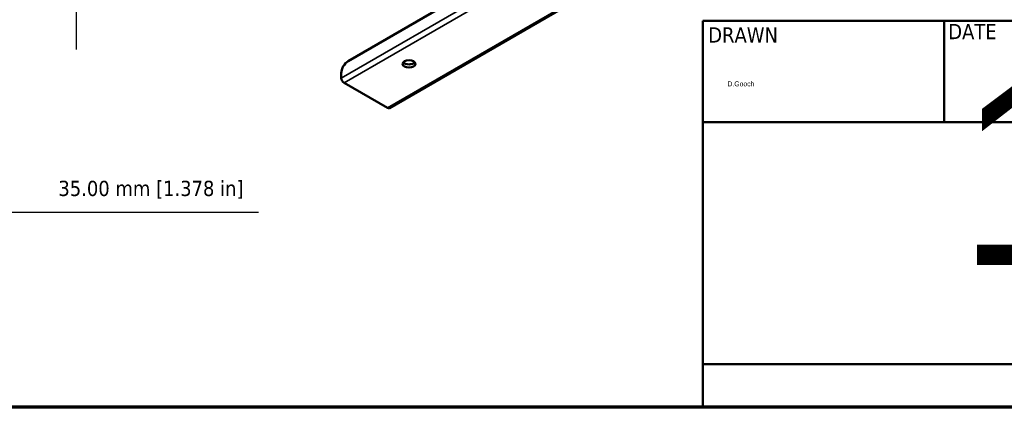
# Model space of a CAD drawing. Header units: millimetres. Extents: x 38 to 2514, y 38 to 1622.
# Tile 164 of 244: x 1374 to 1873, y 38 to 234. Entities that reach past the tile are written whole.
import ezdxf
from ezdxf.enums import TextEntityAlignment as Align

# ---------------------------------------------------------------- set-up
doc = ezdxf.new("R2018")
doc.units = ezdxf.units.MM
doc.header["$LTSCALE"] = 7.692308
for name, color, linetype, lineweight in [('Border (ISO)', 7, 'Continuous', 70), ('Dimension (ISO)', 7, 'Continuous', 25), ('Title (ISO)', 7, 'Continuous', 50), ('Visible (ISO)', 7, 'Continuous', 50), ('Visible Narrow (ISO)', 7, 'Continuous', 35)]:
    doc.layers.add(name, color=color, linetype=linetype, lineweight=lineweight)
doc.styles.add('Note Text (ANSI)', font='tahoma.ttf')
doc.styles.add('Note Text (ISO)', font='tahoma.ttf')
doc.dimstyles.new('Default (ISO)', dxfattribs={"dimscale": 7.692308, "dimtxt": 1, "dimasz": 2.5, "dimexe": 3.175, "dimexo": 0, "dimgap": 0.762, "dimtad": 1, "dimrnd": 1e-08, "dimzin": 0, "dimdsep": 46, "dimtxsty": 'Note Text (ANSI)', "dimcen": 0.09, "dimdle": 10, "dimclrd": 1, "dimclre": 1, "dimclrt": 1, "dimazin": 0, "dimtfac": 3.5052, "dimtmove": 0, "dimatfit": 3, "dimfxl": 1, "dimtolj": 1, "dimtzin": 0, "dimlwd": -1, "dimlwe": -1, "dimarcsym": 0})

# ---------------------------------------------------------------- blocks, each defined once
blk = doc.blocks.new('Borders Chauvet_A')
at = {"layer": 'Border (ISO)'}
blk.add_line((274.4, 5), (5, 5), dxfattribs=at)
blk = doc.blocks.new('Title Blocks Chauvet_A')
at = {"layer": 'Title (ISO)'}
for p, q in [((147.996, 57.403), (198.796, 57.403)), ((147.996, 32.003), (147.996, 57.403)), ((163.868, 57.403), (163.868, 50.737)), ((147.996, 50.737), (198.796, 50.737)), ((147.996, 34.826), (198.796, 34.826)), ((198.796, 32.003), (147.996, 32.003))]:
    blk.add_line(p, q, dxfattribs=at)
at = {"layer": 'Title (ISO)', "color": 7, "style": 'Note Text (ISO)'}
for s, p in [('DATE', (164.144, 57.187)), ('DRAWN', (148.355, 56.964))]:
    blk.add_text(s, height=1, dxfattribs=at).set_placement(p, align=Align.TOP_LEFT)
at = {"layer": 'Title (ISO)', "color": 7, "lineweight": 30, "flags": 104}
for tag, p in [('TITLE', (179.303, 55.029)), ('Initial_View_Scale', (185.969, 33.84))]:
    blk.add_attdef(tag, text='', height=1, dxfattribs=at).set_placement(p, align=Align.TOP_LEFT)
for tag, p in [('CREATION_DATE', (164.777, 53.596)), ('AUTHOR', (149.621, 53.414))]:
    blk.add_attdef(tag, text='', height=1, dxfattribs=at).set_placement(p, align=Align.BOTTOM_LEFT)
blk = doc.blocks.new('_DotSmall')
at = {"color": 0, "linetype": 'ByBlock', "const_width": 0.5}
blk.add_lwpolyline([(-0.0625, 0, 1), (0.0625, 0, 1)], format="xyb", close=True, dxfattribs=at)
blk = doc.blocks.new('*D17')
at = {"layer": 'Defpoints', "color": 0, "transparency": 16777216}
for p in [(1314.62, 279.29), (1349.62, 259.79), (1349.62, 137.01)]:
    blk.add_point(p, dxfattribs=at)
at = {"layer": 'Dimension (ISO)', "color": 1, "transparency": 16777216}
for p, q in [((1314.62, 279.29), (1314.62, 112.59)), ((1349.62, 259.79), (1349.62, 112.59)), ((1314.62, 137.01), (1295.38, 137.01)), ((1314.62, 137.01), (1349.62, 137.01)), ((1368.85, 137.01), (1495.16, 137.01))]:
    blk.add_line(p, q, dxfattribs=at)
blk.add_solid([(1368.85, 140.21), (1368.85, 133.8), (1349.62, 137.01)], dxfattribs=at)
at = {"layer": 'Dimension (ISO)', "color": 1, "transparency": 16777216, "xscale": 19.23076923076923, "yscale": 19.23076923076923, "zscale": 19.23076923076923}
blk.add_blockref('_DotSmall', (1314.62, 137.01), dxfattribs=at)
at = {"layer": 'Dimension (ISO)', "color": 1, "transparency": 16777216, "insert": (1393.94, 152.93), "char_height": 7.6923, "attachment_point": 1, "style": 'Note Text (ANSI)'}
blk.add_mtext('\\A1;35.00 mm [1.378 in]', dxfattribs=at)
blk = doc.blocks.new('*D18')
at = {"layer": 'Defpoints', "color": 0, "transparency": 16777216}
for p in [(1314.62, 279.29), (1349.62, 257.79), (1402.88, 257.79)]:
    blk.add_point(p, dxfattribs=at)
at = {"layer": 'Dimension (ISO)', "color": 1, "transparency": 16777216}
for p, q in [((1529.13, 326.48), (1402.88, 326.48)), ((1402.88, 326.48), (1402.88, 317.75)), ((1402.88, 298.52), (1402.88, 317.75)), ((1314.62, 279.29), (1427.3, 279.29)), ((1402.88, 279.29), (1402.88, 257.79)), ((1349.62, 257.79), (1427.3, 257.79)), ((1402.88, 238.56), (1402.88, 219.33))]:
    blk.add_line(p, q, dxfattribs=at)
for points in [[(1399.68, 298.52), (1406.09, 298.52), (1402.88, 279.29)], [(1399.68, 238.56), (1406.09, 238.56), (1402.88, 257.79)]]:
    blk.add_solid(points, dxfattribs=at)
at = {"layer": 'Dimension (ISO)', "color": 1, "transparency": 16777216, "insert": (1427.97, 342.4), "char_height": 7.6923, "attachment_point": 1, "style": 'Note Text (ANSI)'}
blk.add_mtext('\\A1;21.50 mm [0.846 in]', dxfattribs=at)

msp = doc.modelspace()

# ---------------------------------------------------------------- linework, layer by layer
at = {"layer": 'Visible (ISO)'}
for p, q in [((1649.291, 276.18), (1540.611, 213.434)), ((1693.395, 265.858), (1561.41, 189.657)), ((1537.076, 207.311), (1537.076, 204.861)), ((1560.41, 189.756), (1538.49, 202.412))]:
    msp.add_line(p, q, dxfattribs=at)
for centre, major_axis, start_param, end_param in [((1540.611, 209.352), (-2.5, -4.33), 3.9269908, 5.4977871), ((1571.371, 213.638), (-3.25, 0), 0.4501967, 2.691396), ((1571.017, 208.944), (1.625, 2.815), 0.1366457, 0.6393002), ((1538.49, 204.045), (1, -1.732), 3.9269908, 5.4977871), ((1560.41, 191.389), (1, -1.732), 5.4977871, 6.2831853)]:
    msp.add_ellipse(centre, major_axis=major_axis, ratio=0.5773503, start_param=start_param, end_param=end_param, dxfattribs=at)
msp.add_ellipse((1571.371, 212.005), major_axis=(-3.25, 0), ratio=0.5773503, dxfattribs=at)
at = {"layer": 'Visible Narrow (ISO)'}
for p, q in [((1537.076, 204.861), (1655.992, 273.518)), ((1538.49, 202.412), (1659.541, 272.3)), ((1692.358, 265.936), (1560.41, 189.756))]:
    msp.add_line(p, q, dxfattribs=at)

# ---------------------------------------------------------------- block references
at = {"xscale": 7.692307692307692, "yscale": 7.692307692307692, "zscale": 7.692307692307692}
msp.add_blockref('Borders Chauvet_A', (0, 0), dxfattribs=at)
ref = msp.add_blockref('Title Blocks Chauvet_A', (581.573, -207.714), dxfattribs=dict(xscale=7.692307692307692, yscale=7.692307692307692, zscale=7.692307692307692))
lines = msp.add_mtext('D.Gooch', dxfattribs={"layer": 'Title (ISO)', "color": 7, "insert": (1732.501, 203.166), "char_height": 2.5, "attachment_point": 1})
ref.add_attrib('AUTHOR', '', (1732.501, 203.166), dxfattribs={"flags": 104}).embed_mtext(lines)
lines = msp.add_mtext('11/13/2019', dxfattribs={"layer": 'Title (ISO)', "color": 7, "insert": (1849.085, 204.566), "char_height": 94.2027, "attachment_point": 1})
ref.add_attrib('CREATION_DATE', '', (1849.085, 204.566), dxfattribs={"flags": 104}).embed_mtext(lines)

# ---------------------------------------------------------------- dimensions: what is measured, and where the dimension line sits
at = {"layer": 'Dimension (ISO)', "color": 1, "true_color": 0xff0000}
for base, p2, angle, text, override, picture, middle in [((1402.881, 257.788), (1349.615, 257.788), 90, '<> mm [0.846 in]', {"dimgap": 0.762, "dimtih": 1, "dimtoh": 1, "dimdec": 2, "dimpost": '', "dimtol": 0, "dimlim": 0, "dimtp": 0, "dimtm": 0, "dimtdec": 2, "dimtofl": 1, "dimtmove": 1, "dimatfit": 1}, '*D18', (1403.892, 326.479)), ((1349.615, 137.008), (1349.615, 259.788), 180, '<> mm [1.378 in]', {"dimgap": 0.762, "dimdec": 2, "dimpost": '', "dimblk1": 'DotSmall', "dimsah": 1, "dimdle": 0, "dimtol": 0, "dimlim": 0, "dimtp": 0, "dimtm": 0, "dimtdec": 2, "dimtofl": 1, "dimatfit": 1}, '*D17', (1441.619, 137.008))]:
    dim = msp.add_linear_dim(base=base, p1=(1314.615, 279.288), p2=p2, angle=angle, text=text, dimstyle='Default (ISO)', override=override, dxfattribs=at)
    dim.commit()
    dim.dimension.update_dxf_attribs({"geometry": picture, "text_midpoint": middle, "dimtype": 160})

doc.saveas('drawing.dxf')
